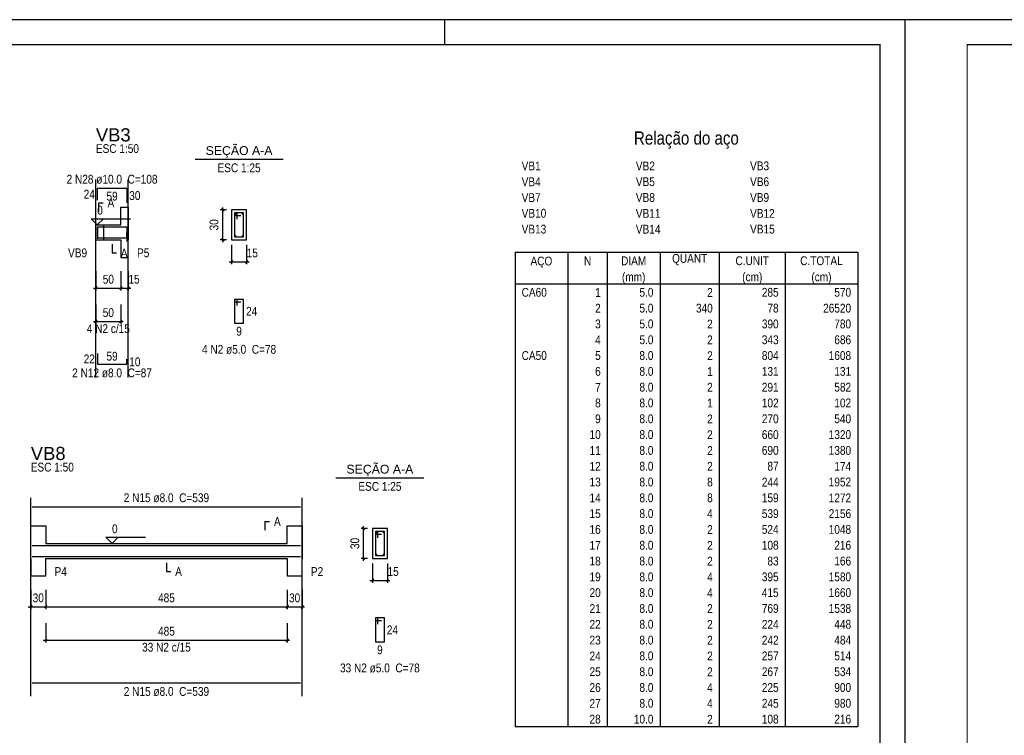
# Model space of a CAD drawing. Extents: x 1874 to 2462, y -2142 to -2023.
# Tile 54 of 74: x 2258 to 2298, y -2052 to -2023. Entities that reach past the tile are written whole.
import ezdxf

# ---------------------------------------------------------------- set-up
doc = ezdxf.new("R2010")
doc.units = 0
doc.header["$LTSCALE"] = 0.1
doc.header["$MEASUREMENT"] = 0
doc.header["$PDMODE"] = 3
doc.header["$PDSIZE"] = 0.1
doc.layers.get('0').update_dxf_attribs({"linetype": 'CONTINUOUS', "lineweight": 25})
doc.layers.get('DEFPOINTS').update_dxf_attribs({"linetype": 'CONTINUOUS', "lineweight": 25})
for name, color, linetype, lineweight in [('Descrição da armadura', 7, 'CONTINUOUS', 5), ('DT-Barras na forma', 20, 'CONTINUOUS', 30), ('DT-Barras no corte', 20, 'CONTINUOUS', 5), ('DT-Barras rebatidas', 20, 'CONTINUOUS', 30), ('DT-Cotas', 1, 'CONTINUOUS', 9), ('DT-Forma', 130, 'CONTINUOUS', 30), ('DT-Pontilhado', 3, 'CONTINUOUS', 25), ('DT-Relação do aço', 7, 'CONTINUOUS', 25), ('DT-Textos', 7, 'CONTINUOUS', 25), ('DT-Título', 7, 'CONTINUOUS', 25), ('Textos armaduras', 7, 'CONTINUOUS', 5)]:
    doc.layers.add(name, color=color, linetype=linetype, lineweight=lineweight)
doc.layers.add('XX-CARIMBO', color=9, linetype='CONTINUOUS')
doc.layers.add('XX-FOLHA', color=253, linetype='CONTINUOUS')
doc.styles.add('ARIAL', font='arial.ttf')
doc.styles.add('ArialNarrow', font='ARIALN.TTF')
doc.dimstyles.new('UM_25.000000', dxfattribs={"dimtxt": 0.18, "dimasz": 0.1, "dimexe": 0.1, "dimexo": 0.2, "dimgap": 0, "dimtad": 1, "dimtih": 1, "dimtoh": 1, "dimdec": 0, "dimlfac": 25, "dimzin": 0, "dimdsep": 46, "dimtxsty": 'Standard', "dimblk": 'CLOSED', "dimblk1": 'CLOSED', "dimblk2": 'CLOSED', "dimcen": 0.09, "dimdle": 0.1, "dimadec": 0, "dimazin": 2, "dimtfac": 1, "dimtdec": 4, "dimtofl": 0, "dimtmove": 0, "dimatfit": 3, "dimldrblk": 'CLOSED', "dimfxl": 1, "dimtolj": 1, "dimarcsym": 0})
doc.dimstyles.new('UM_50.000000', dxfattribs={"dimtxt": 0.18, "dimasz": 0.1, "dimexe": 0.1, "dimexo": 0.2, "dimgap": 0, "dimtad": 1, "dimtih": 1, "dimtoh": 1, "dimdec": 1, "dimlfac": 50, "dimzin": 0, "dimdsep": 46, "dimtxsty": 'Standard', "dimblk": 'CLOSED', "dimblk1": 'CLOSED', "dimblk2": 'CLOSED', "dimcen": 0.09, "dimdle": 0.1, "dimadec": 1, "dimazin": 2, "dimtfac": 1, "dimtdec": 4, "dimtofl": 0, "dimtmove": 0, "dimatfit": 3, "dimldrblk": 'CLOSED', "dimfxl": 1, "dimtolj": 1, "dimarcsym": 0})

# ---------------------------------------------------------------- blocks, each defined once
blk = doc.blocks.new('_OBLIQUE')
at = {"color": 0, "linetype": 'ByBlock', "lineweight": -2}
blk.add_line((-0.5, -0.5), (0.5, 0.5), dxfattribs=at)
blk = doc.blocks.new('*D4232')
at = {"layer": 'DEFPOINTS', "color": 0, "transparency": 16777216}
for p in [(2261.16, -2033.151), (2262.16, -2033.151), (2262.16, -2034.034)]:
    blk.add_point(p, dxfattribs=at)
at = {"layer": 'DT-Cotas', "color": 0, "lineweight": -2, "transparency": 16777216}
for p, q in [((2261.16, -2033.351), (2261.16, -2034.134)), ((2262.16, -2033.351), (2262.16, -2034.134)), ((2261.06, -2034.034), (2262.26, -2034.034))]:
    blk.add_line(p, q, dxfattribs=at)
at = {"layer": 'DT-Cotas', "color": 0, "lineweight": -2, "transparency": 16777216, "xscale": 0.1, "yscale": 0.1, "zscale": 0.1, "rotation": 180}
blk.add_blockref('_OBLIQUE', (2261.16, -2034.034), dxfattribs=at)
at = {"layer": 'DT-Cotas', "color": 0, "lineweight": -2, "transparency": 16777216, "xscale": 0.1, "yscale": 0.1, "zscale": 0.1}
blk.add_blockref('_OBLIQUE', (2262.16, -2034.034), dxfattribs=at)
at = {"layer": 'DT-Cotas', "transparency": 16777216, "insert": (2261.66, -2033.681), "char_height": 0.353, "attachment_point": 5, "rotation": 0.0057, "style": 'ArialNarrow'}
blk.add_mtext('\\A1;50', dxfattribs=at)
blk = doc.blocks.new('*D4233')
at = {"layer": 'DEFPOINTS', "color": 0, "transparency": 16777216}
for p in [(2262.16, -2033.151), (2262.46, -2033.151), (2262.46, -2034.034)]:
    blk.add_point(p, dxfattribs=at)
at = {"layer": 'DT-Cotas', "color": 0, "lineweight": -2, "transparency": 16777216}
for p, q in [((2262.16, -2033.351), (2262.16, -2034.134)), ((2262.46, -2033.351), (2262.46, -2034.134)), ((2262.06, -2034.034), (2262.56, -2034.034))]:
    blk.add_line(p, q, dxfattribs=at)
at = {"layer": 'DT-Cotas', "color": 0, "lineweight": -2, "transparency": 16777216, "xscale": 0.1, "yscale": 0.1, "zscale": 0.1, "rotation": 180}
blk.add_blockref('_OBLIQUE', (2262.16, -2034.034), dxfattribs=at)
at = {"layer": 'DT-Cotas', "color": 0, "lineweight": -2, "transparency": 16777216, "xscale": 0.1, "yscale": 0.1, "zscale": 0.1}
blk.add_blockref('_OBLIQUE', (2262.46, -2034.034), dxfattribs=at)
at = {"layer": 'DT-Cotas', "transparency": 16777216, "insert": (2262.692, -2033.681), "char_height": 0.353, "attachment_point": 5, "rotation": 0.0057, "style": 'ArialNarrow'}
blk.add_mtext('\\A1;15', dxfattribs=at)
blk = doc.blocks.new('*D4218')
at = {"layer": 'DEFPOINTS', "color": 0, "transparency": 16777216}
for p in [(2266.26, -2030.892), (2266.613, -2030.892), (2266.613, -2032.092)]:
    blk.add_point(p, dxfattribs=at)
at = {"layer": 'DT-Cotas', "color": 0, "lineweight": -2, "transparency": 16777216}
for p, q in [((2266.413, -2030.892), (2266.16, -2030.892)), ((2266.26, -2032.192), (2266.26, -2030.792)), ((2266.413, -2032.092), (2266.16, -2032.092))]:
    blk.add_line(p, q, dxfattribs=at)
at = {"layer": 'DT-Cotas', "color": 0, "lineweight": -2, "transparency": 16777216, "xscale": 0.1, "yscale": 0.1, "zscale": 0.1}
for p, rotation in [((2266.26, -2030.892), 90), ((2266.26, -2032.092), 270)]:
    blk.add_blockref('_OBLIQUE', p, dxfattribs=dict(at, rotation=rotation))
at = {"layer": 'DT-Cotas', "transparency": 16777216, "insert": (2265.907, -2031.492), "char_height": 0.353, "attachment_point": 5, "rotation": 90, "style": 'ArialNarrow'}
blk.add_mtext('\\A1;30', dxfattribs=at)
blk = doc.blocks.new('*D4219')
at = {"layer": 'DEFPOINTS', "color": 0, "transparency": 16777216}
for p in [(2266.613, -2032.092), (2267.213, -2032.092), (2267.213, -2032.975)]:
    blk.add_point(p, dxfattribs=at)
at = {"layer": 'DT-Cotas', "color": 0, "lineweight": -2, "transparency": 16777216}
for p, q in [((2266.613, -2032.292), (2266.613, -2033.075)), ((2267.213, -2032.292), (2267.213, -2033.075)), ((2266.513, -2032.975), (2267.313, -2032.975))]:
    blk.add_line(p, q, dxfattribs=at)
at = {"layer": 'DT-Cotas', "color": 0, "lineweight": -2, "transparency": 16777216, "xscale": 0.1, "yscale": 0.1, "zscale": 0.1, "rotation": 180}
blk.add_blockref('_OBLIQUE', (2266.613, -2032.975), dxfattribs=at)
at = {"layer": 'DT-Cotas', "color": 0, "lineweight": -2, "transparency": 16777216, "xscale": 0.1, "yscale": 0.1, "zscale": 0.1}
blk.add_blockref('_OBLIQUE', (2267.213, -2032.975), dxfattribs=at)
at = {"layer": 'DT-Cotas', "transparency": 16777216, "insert": (2267.445, -2032.622), "char_height": 0.353, "attachment_point": 5, "rotation": 0.0057, "style": 'ArialNarrow'}
blk.add_mtext('\\A1;15', dxfattribs=at)
blk = doc.blocks.new('*D4220')
at = {"layer": 'DEFPOINTS', "color": 0, "transparency": 16777216}
for p in [(2261.16, -2034.493), (2262.16, -2034.493), (2262.16, -2035.375)]:
    blk.add_point(p, dxfattribs=at)
at = {"layer": 'DT-Cotas', "color": 0, "lineweight": -2, "transparency": 16777216}
for p, q in [((2261.16, -2034.693), (2261.16, -2035.475)), ((2262.16, -2034.693), (2262.16, -2035.475)), ((2261.06, -2035.375), (2262.26, -2035.375))]:
    blk.add_line(p, q, dxfattribs=at)
at = {"layer": 'DT-Cotas', "color": 0, "lineweight": -2, "transparency": 16777216, "xscale": 0.1, "yscale": 0.1, "zscale": 0.1, "rotation": 180}
blk.add_blockref('_OBLIQUE', (2261.16, -2035.375), dxfattribs=at)
at = {"layer": 'DT-Cotas', "color": 0, "lineweight": -2, "transparency": 16777216, "xscale": 0.1, "yscale": 0.1, "zscale": 0.1}
blk.add_blockref('_OBLIQUE', (2262.16, -2035.375), dxfattribs=at)
at = {"layer": 'DT-Cotas', "transparency": 16777216, "insert": (2261.66, -2035.022), "char_height": 0.353, "attachment_point": 5, "rotation": 0.0057, "style": 'ArialNarrow'}
blk.add_mtext('\\A1;50', dxfattribs=at)
blk = doc.blocks.new('*D4252')
at = {"layer": 'DEFPOINTS', "color": 0, "transparency": 16777216}
for p in [(2258.545, -2045.958), (2259.145, -2045.958), (2259.145, -2046.841)]:
    blk.add_point(p, dxfattribs=at)
at = {"layer": 'DT-Cotas', "color": 0, "lineweight": -2, "transparency": 16777216}
for p, q in [((2258.545, -2046.158), (2258.545, -2046.941)), ((2259.145, -2046.158), (2259.145, -2046.941)), ((2258.445, -2046.841), (2259.245, -2046.841))]:
    blk.add_line(p, q, dxfattribs=at)
at = {"layer": 'DT-Cotas', "color": 0, "lineweight": -2, "transparency": 16777216, "xscale": 0.1, "yscale": 0.1, "zscale": 0.1, "rotation": 180}
blk.add_blockref('_OBLIQUE', (2258.545, -2046.841), dxfattribs=at)
at = {"layer": 'DT-Cotas', "color": 0, "lineweight": -2, "transparency": 16777216, "xscale": 0.1, "yscale": 0.1, "zscale": 0.1}
blk.add_blockref('_OBLIQUE', (2259.145, -2046.841), dxfattribs=at)
at = {"layer": 'DT-Cotas', "transparency": 16777216, "insert": (2258.845, -2046.488), "char_height": 0.353, "attachment_point": 5, "rotation": 0.0057, "style": 'ArialNarrow'}
blk.add_mtext('\\A1;30', dxfattribs=at)
blk = doc.blocks.new('*D4253')
at = {"layer": 'DEFPOINTS', "color": 0, "transparency": 16777216}
for p in [(2259.145, -2045.958), (2268.845, -2045.958), (2268.845, -2046.841)]:
    blk.add_point(p, dxfattribs=at)
at = {"layer": 'DT-Cotas', "color": 0, "lineweight": -2, "transparency": 16777216}
for p, q in [((2259.145, -2046.158), (2259.145, -2046.941)), ((2268.845, -2046.158), (2268.845, -2046.941)), ((2259.045, -2046.841), (2268.945, -2046.841))]:
    blk.add_line(p, q, dxfattribs=at)
at = {"layer": 'DT-Cotas', "color": 0, "lineweight": -2, "transparency": 16777216, "xscale": 0.1, "yscale": 0.1, "zscale": 0.1, "rotation": 180}
blk.add_blockref('_OBLIQUE', (2259.145, -2046.841), dxfattribs=at)
at = {"layer": 'DT-Cotas', "color": 0, "lineweight": -2, "transparency": 16777216, "xscale": 0.1, "yscale": 0.1, "zscale": 0.1}
blk.add_blockref('_OBLIQUE', (2268.845, -2046.841), dxfattribs=at)
at = {"layer": 'DT-Cotas', "transparency": 16777216, "insert": (2263.995, -2046.488), "char_height": 0.353, "attachment_point": 5, "rotation": 0.0057, "style": 'ArialNarrow'}
blk.add_mtext('\\A1;485', dxfattribs=at)
blk = doc.blocks.new('*D4254')
at = {"layer": 'DEFPOINTS', "color": 0, "transparency": 16777216}
for p in [(2268.845, -2045.958), (2269.445, -2045.958), (2269.445, -2046.841)]:
    blk.add_point(p, dxfattribs=at)
at = {"layer": 'DT-Cotas', "color": 0, "lineweight": -2, "transparency": 16777216}
for p, q in [((2268.845, -2046.158), (2268.845, -2046.941)), ((2269.445, -2046.158), (2269.445, -2046.941)), ((2268.745, -2046.841), (2269.545, -2046.841))]:
    blk.add_line(p, q, dxfattribs=at)
at = {"layer": 'DT-Cotas', "color": 0, "lineweight": -2, "transparency": 16777216, "xscale": 0.1, "yscale": 0.1, "zscale": 0.1, "rotation": 180}
blk.add_blockref('_OBLIQUE', (2268.845, -2046.841), dxfattribs=at)
at = {"layer": 'DT-Cotas', "color": 0, "lineweight": -2, "transparency": 16777216, "xscale": 0.1, "yscale": 0.1, "zscale": 0.1}
blk.add_blockref('_OBLIQUE', (2269.445, -2046.841), dxfattribs=at)
at = {"layer": 'DT-Cotas', "transparency": 16777216, "insert": (2269.145, -2046.488), "char_height": 0.353, "attachment_point": 5, "rotation": 0.0057, "style": 'ArialNarrow'}
blk.add_mtext('\\A1;30', dxfattribs=at)
blk = doc.blocks.new('*D4264')
at = {"layer": 'DEFPOINTS', "color": 0, "transparency": 16777216}
for p in [(2271.918, -2043.699), (2272.271, -2043.699), (2272.271, -2044.899)]:
    blk.add_point(p, dxfattribs=at)
at = {"layer": 'DT-Cotas', "color": 0, "lineweight": -2, "transparency": 16777216}
for p, q in [((2271.918, -2044.999), (2271.918, -2043.599)), ((2272.071, -2043.699), (2271.818, -2043.699)), ((2272.071, -2044.899), (2271.818, -2044.899))]:
    blk.add_line(p, q, dxfattribs=at)
at = {"layer": 'DT-Cotas', "color": 0, "lineweight": -2, "transparency": 16777216, "xscale": 0.1, "yscale": 0.1, "zscale": 0.1}
for p, rotation in [((2271.918, -2043.699), 90), ((2271.918, -2044.899), 270)]:
    blk.add_blockref('_OBLIQUE', p, dxfattribs=dict(at, rotation=rotation))
at = {"layer": 'DT-Cotas', "transparency": 16777216, "insert": (2271.565, -2044.299), "char_height": 0.353, "attachment_point": 5, "rotation": 90, "style": 'ArialNarrow'}
blk.add_mtext('\\A1;30', dxfattribs=at)
blk = doc.blocks.new('*D4265')
at = {"layer": 'DEFPOINTS', "color": 0, "transparency": 16777216}
for p in [(2272.271, -2044.899), (2272.871, -2044.899), (2272.871, -2045.782)]:
    blk.add_point(p, dxfattribs=at)
at = {"layer": 'DT-Cotas', "color": 0, "lineweight": -2, "transparency": 16777216}
for p, q in [((2272.271, -2045.099), (2272.271, -2045.882)), ((2272.871, -2045.099), (2272.871, -2045.882)), ((2272.171, -2045.782), (2272.971, -2045.782))]:
    blk.add_line(p, q, dxfattribs=at)
at = {"layer": 'DT-Cotas', "color": 0, "lineweight": -2, "transparency": 16777216, "xscale": 0.1, "yscale": 0.1, "zscale": 0.1, "rotation": 180}
blk.add_blockref('_OBLIQUE', (2272.271, -2045.782), dxfattribs=at)
at = {"layer": 'DT-Cotas', "color": 0, "lineweight": -2, "transparency": 16777216, "xscale": 0.1, "yscale": 0.1, "zscale": 0.1}
blk.add_blockref('_OBLIQUE', (2272.871, -2045.782), dxfattribs=at)
at = {"layer": 'DT-Cotas', "transparency": 16777216, "insert": (2273.103, -2045.429), "char_height": 0.353, "attachment_point": 5, "rotation": 0.0057, "style": 'ArialNarrow'}
blk.add_mtext('\\A1;15', dxfattribs=at)
blk = doc.blocks.new('*D4266')
at = {"layer": 'DEFPOINTS', "color": 0, "transparency": 16777216}
for p in [(2259.145, -2047.3), (2268.845, -2047.3), (2268.845, -2048.182)]:
    blk.add_point(p, dxfattribs=at)
at = {"layer": 'DT-Cotas', "color": 0, "lineweight": -2, "transparency": 16777216}
for p, q in [((2259.145, -2047.5), (2259.145, -2048.282)), ((2268.845, -2047.5), (2268.845, -2048.282)), ((2259.045, -2048.182), (2268.945, -2048.182))]:
    blk.add_line(p, q, dxfattribs=at)
at = {"layer": 'DT-Cotas', "color": 0, "lineweight": -2, "transparency": 16777216, "xscale": 0.1, "yscale": 0.1, "zscale": 0.1, "rotation": 180}
blk.add_blockref('_OBLIQUE', (2259.145, -2048.182), dxfattribs=at)
at = {"layer": 'DT-Cotas', "color": 0, "lineweight": -2, "transparency": 16777216, "xscale": 0.1, "yscale": 0.1, "zscale": 0.1}
blk.add_blockref('_OBLIQUE', (2268.845, -2048.182), dxfattribs=at)
at = {"layer": 'DT-Cotas', "transparency": 16777216, "insert": (2263.995, -2047.829), "char_height": 0.353, "attachment_point": 5, "rotation": 0.0057, "style": 'ArialNarrow'}
blk.add_mtext('\\A1;485', dxfattribs=at)
blk = doc.blocks.new('Aprovacao A-1_SC')
at = {"layer": 'XX-CARIMBO', "ltscale": 0.5}
for p, q in [((0, 594), (0, 0)), ((840, 594), (0, 594)), ((840, 594), (840, 0))]:
    blk.add_line(p, q, dxfattribs=at)
at = {"layer": 'XX-FOLHA'}
for p, q in [((25, 594), (15, 594)), ((840, 594), (830, 594))]:
    blk.add_line(p, q, dxfattribs=at)
at = {"layer": 'XX-FOLHA', "ltscale": 0.5}
for p, q in [((15, 594), (15, 594)), ((655, 594), (655, 584)), ((655, 594), (655, 584))]:
    blk.add_line(p, q, dxfattribs=at)
at = {"layer": 'XX-FOLHA', "ltscale": 0.5, "const_width": 0.5}
blk.add_lwpolyline([(25, 584), (25, 10), (830, 10), (830, 584), (25, 584)], dxfattribs=at)

msp = doc.modelspace()

# ---------------------------------------------------------------- linework, layer by layer
at = {"layer": 'DT-Barras na forma'}
for p, q in [((2266.8331, -2031.0123), (2266.7331, -2031.0123)), ((2266.7331, -2031.0123), (2266.7331, -2031.9723)), ((2267.0931, -2031.0123), (2266.7331, -2031.0123)), ((2266.7331, -2031.0123), (2266.7331, -2031.1123)), ((2266.8331, -2031.2623), (2266.8331, -2031.0123)), ((2267.0931, -2031.9723), (2267.0931, -2031.0123)), ((2266.7331, -2031.1123), (2266.9831, -2031.1123)), ((2266.7331, -2031.9723), (2267.0931, -2031.9723)), ((2272.491, -2043.8191), (2272.391, -2043.8191)), ((2272.391, -2043.8191), (2272.391, -2044.7791)), ((2272.751, -2043.8191), (2272.391, -2043.8191)), ((2272.391, -2043.8191), (2272.391, -2043.9191)), ((2272.391, -2043.9191), (2272.641, -2043.9191)), ((2272.491, -2044.0691), (2272.491, -2043.8191)), ((2272.751, -2044.7791), (2272.751, -2043.8191)), ((2272.391, -2044.7791), (2272.751, -2044.7791))]:
    msp.add_line(p, q, dxfattribs=at)
for points in [[(2261.2199, -2032.0523), (2261.2199, -2031.5723), (2262.3999, -2031.5723), (2262.3999, -2032.1629)], [(2261.2199, -2031.5797), (2261.2199, -2032.0143), (2262.3999, -2032.0143), (2262.3999, -2031.8143)], [(2258.6046, -2044.3771), (2269.3846, -2044.3771)], [(2258.6046, -2044.8211), (2269.3846, -2044.8211)]]:
    msp.add_lwpolyline(points, dxfattribs=at)
at = {"layer": 'DT-Barras no corte'}
for centre, radius in [((2266.7731, -2031.0523), 0.02), ((2267.0531, -2031.0523), 0.02), ((2266.7691, -2031.9363), 0.016), ((2267.0571, -2031.9363), 0.016), ((2272.427, -2043.8551), 0.016), ((2272.715, -2043.8551), 0.016), ((2272.427, -2044.7431), 0.016), ((2272.715, -2044.7431), 0.016)]:
    msp.add_circle(centre, radius, dxfattribs=at)
at = {"layer": 'DT-Barras rebatidas'}
for p, q in [((2261.2199, -2030.4991), (2261.2199, -2030.0191)), ((2261.2199, -2030.0191), (2262.3999, -2030.0191)), ((2262.3999, -2030.0191), (2262.3999, -2030.6097)), ((2266.8331, -2034.4868), (2266.7331, -2034.4868)), ((2266.7331, -2034.4868), (2266.7331, -2035.4468)), ((2267.0931, -2034.4868), (2266.7331, -2034.4868)), ((2266.7331, -2034.4868), (2266.7331, -2034.5868)), ((2266.7331, -2034.5868), (2266.9831, -2034.5868)), ((2266.8331, -2034.7368), (2266.8331, -2034.4868)), ((2267.0931, -2035.4468), (2267.0931, -2034.4868)), ((2266.7331, -2035.4468), (2267.0931, -2035.4468)), ((2261.2199, -2036.6629), (2261.2199, -2037.0975)), ((2262.3999, -2037.0975), (2262.3999, -2036.8975)), ((2261.2199, -2037.0975), (2262.3999, -2037.0975)), ((2258.6046, -2042.8239), (2269.3846, -2042.8239)), ((2272.491, -2047.2936), (2272.391, -2047.2936)), ((2272.391, -2047.2936), (2272.391, -2048.2536)), ((2272.751, -2047.2936), (2272.391, -2047.2936)), ((2272.391, -2047.2936), (2272.391, -2047.3936)), ((2272.391, -2047.3936), (2272.641, -2047.3936)), ((2272.491, -2047.5436), (2272.491, -2047.2936)), ((2272.751, -2048.2536), (2272.751, -2047.2936)), ((2272.391, -2048.2536), (2272.751, -2048.2536)), ((2258.6046, -2049.9043), (2269.3846, -2049.9043))]:
    msp.add_line(p, q, dxfattribs=at)
at = {"layer": 'DT-Forma'}
for p, q in [((2262.1599, -2031.4923), (2262.1599, -2030.7863)), ((2262.1599, -2030.7863), (2262.4599, -2030.7863)), ((2262.4599, -2030.7863), (2262.4599, -2031.4923)), ((2267.2131, -2030.8923), (2266.6131, -2030.8923)), ((2266.6131, -2030.8923), (2266.6131, -2032.0923)), ((2267.2131, -2032.0923), (2267.2131, -2030.8923)), ((2261.1599, -2031.4923), (2261.4599, -2031.4923)), ((2261.4599, -2031.4923), (2262.1599, -2031.4923)), ((2261.1599, -2032.0923), (2261.4599, -2032.0923)), ((2261.4599, -2032.0923), (2262.1599, -2032.0923)), ((2262.1599, -2032.0923), (2262.1599, -2032.7983)), ((2262.4599, -2032.7983), (2262.4599, -2032.0923)), ((2266.6131, -2032.0923), (2267.2131, -2032.0923)), ((2262.1599, -2032.7983), (2262.4599, -2032.7983)), ((2258.5446, -2044.2991), (2258.5446, -2043.5931)), ((2258.5446, -2043.5931), (2259.1446, -2043.5931)), ((2259.1446, -2043.5931), (2259.1446, -2044.2991)), ((2268.8446, -2044.2991), (2268.8446, -2043.5931)), ((2268.8446, -2043.5931), (2269.4446, -2043.5931)), ((2269.4446, -2043.5931), (2269.4446, -2044.2991)), ((2272.871, -2043.6991), (2272.271, -2043.6991)), ((2272.271, -2043.6991), (2272.271, -2044.8991)), ((2272.871, -2044.8991), (2272.871, -2043.6991)), ((2259.1446, -2044.2991), (2268.8446, -2044.2991)), ((2258.5446, -2044.8991), (2258.5446, -2045.6051)), ((2259.1446, -2045.6051), (2259.1446, -2044.8991)), ((2259.1446, -2044.8991), (2268.8446, -2044.8991)), ((2268.8446, -2044.8991), (2268.8446, -2045.6051)), ((2269.4446, -2045.6051), (2269.4446, -2044.8991)), ((2272.271, -2044.8991), (2272.871, -2044.8991)), ((2258.5446, -2045.6051), (2259.1446, -2045.6051)), ((2268.8446, -2045.6051), (2269.4446, -2045.6051))]:
    msp.add_line(p, q, dxfattribs=at)
at = {"layer": 'DT-Forma', "linetype": 'Continuous'}
for p, q in [((2261.1599, -2032.0923), (2261.1599, -2031.4923)), ((2262.4599, -2031.4923), (2262.4599, -2032.0923)), ((2258.5446, -2044.8991), (2258.5446, -2044.2991)), ((2269.4446, -2044.2991), (2269.4446, -2044.8991))]:
    msp.add_line(p, q, dxfattribs=at)
at = {"layer": 'DT-Pontilhado', "ltscale": 0.05}
for p, q in [((2261.1599, -2037.627), (2261.1599, -2029.6661)), ((2262.4599, -2037.627), (2262.4599, -2029.6661)), ((2261.4599, -2031.4923), (2261.4599, -2032.0923)), ((2258.5446, -2050.4338), (2258.5446, -2042.4709)), ((2269.4446, -2050.4338), (2269.4446, -2042.4709))]:
    msp.add_line(p, q, dxfattribs=at)
at = {"layer": 'DT-Relação do aço', "linetype": 'Continuous'}
for p, q in [((2278.0015, -2032.596), (2291.7685, -2032.596)), ((2278.0015, -2032.596), (2278.0015, -2033.8668)), ((2280.1195, -2032.596), (2280.1195, -2033.8668)), ((2281.708, -2032.596), (2281.708, -2033.8668)), ((2283.826, -2032.596), (2283.826, -2033.8668)), ((2286.2088, -2032.596), (2286.2088, -2033.8668)), ((2288.8563, -2032.596), (2288.8563, -2033.8668)), ((2291.7685, -2032.596), (2291.7685, -2033.8668)), ((2278.0015, -2033.8668), (2291.7685, -2033.8668)), ((2278.0015, -2033.8668), (2278.0015, -2051.658)), ((2280.1195, -2033.8668), (2280.1195, -2051.658)), ((2281.708, -2033.8668), (2281.708, -2051.658)), ((2283.826, -2033.8668), (2283.826, -2051.658)), ((2286.2088, -2033.8668), (2286.2088, -2051.658)), ((2288.8563, -2033.8668), (2288.8563, -2051.658)), ((2291.7685, -2033.8668), (2291.7685, -2051.658)), ((2278.0015, -2051.658), (2291.7685, -2051.658))]:
    msp.add_line(p, q, dxfattribs=at)
at = {"layer": 'DT-Textos'}
for p, q in [((2265.1481, -2028.8508), (2268.6781, -2028.8508)), ((2270.806, -2041.6576), (2274.336, -2041.6576))]:
    msp.add_line(p, q, dxfattribs=at)
for points in [[(2261.2774, -2030.9628), (2261.2774, -2030.6098), (2261.4539, -2030.6098)], [(2261.4599, -2031.2452), (2261.2128, -2031.4923), (2260.9657, -2031.2452), (2262.5542, -2031.2452)], [(2261.8099, -2032.2688), (2261.8099, -2032.6218), (2261.9864, -2032.6218)], [(2267.9621, -2043.7696), (2267.9621, -2043.4166), (2268.1386, -2043.4166)], [(2262.0546, -2044.052), (2261.8075, -2044.2991), (2261.5604, -2044.052), (2263.1489, -2044.052)], [(2263.9946, -2045.0756), (2263.9946, -2045.4286), (2264.1711, -2045.4286)]]:
    msp.add_lwpolyline(points, dxfattribs=at)

# ---------------------------------------------------------------- block references
at = {"xscale": 0.1, "yscale": 0.1, "zscale": 0.1}
for p in [(2209.665, -2082.645), (2293.665, -2082.645)]:
    msp.add_blockref('Aprovacao A-1_SC', p, dxfattribs=at)

# ---------------------------------------------------------------- texts
at = {"layer": 'Descrição da armadura', "char_height": 0.353, "attachment_point": 8, "line_spacing_factor": 0.9, "style": 'ArialNarrow'}
for s, insert, width in [('2 N28 ø10.0  C=108', (2261.8099, -2029.8422), 7.6248), ('4 N2 c/15', (2261.6599, -2035.8447), 3.8124), ('4 N2 ø5.0  C=78', (2266.9129, -2036.6822), 6.354), ('2 N12 ø8.0  C=87', (2261.8099, -2037.6272), 6.7776), ('2 N15 ø8.0  C=539', (2263.9946, -2042.647), 7.2012), ('33 N2 c/15', (2263.9946, -2048.6515), 4.236), ('33 N2 ø5.0  C=78', (2272.5706, -2049.489), 6.7776), ('2 N15 ø8.0  C=539', (2263.9946, -2050.434), 7.2012)]:
    msp.add_mtext(s, dxfattribs=dict(at, insert=insert, width=width))
at = {"layer": 'DT-Relação do aço', "color": 7, "line_spacing_factor": 0.9, "style": 'ArialNarrow'}
for s, insert, char_height, width, attachment_point in [('Relação do aço', (2284.885, -2028.4306), 0.5295, 8.8956, 8), ('VB1', (2278.2663, -2029.3025), 0.353, 1.2708, 7), ('VB2', (2282.8553, -2029.3025), 0.353, 1.2708, 7), ('VB3', (2287.4443, -2029.3025), 0.353, 1.2708, 7), ('VB4', (2278.2663, -2029.9379), 0.353, 1.2708, 7), ('VB5', (2282.8553, -2029.9379), 0.353, 1.2708, 7), ('VB6', (2287.4443, -2029.9379), 0.353, 1.2708, 7), ('VB7', (2278.2663, -2030.5733), 0.353, 1.2708, 7), ('VB8', (2282.8553, -2030.5733), 0.353, 1.2708, 7), ('VB9', (2287.4443, -2030.5733), 0.353, 1.2708, 7), ('VB10', (2278.2663, -2031.2087), 0.353, 1.6944, 7), ('VB11', (2282.8553, -2031.2087), 0.353, 1.6944, 7), ('VB12', (2287.4443, -2031.2087), 0.353, 1.6944, 7), ('VB13', (2278.2663, -2031.8441), 0.353, 1.6944, 7), ('VB14', (2282.8553, -2031.8441), 0.353, 1.6944, 7), ('VB15', (2287.4443, -2031.8441), 0.353, 1.6944, 7), ('AÇO', (2279.0605, -2033.2314), 0.353, 1.2708, 8), ('N', (2280.9138, -2033.1149), 0.353, 0.4236, 8), ('DIAM', (2282.767, -2033.1149), 0.353, 1.6944, 8), ('QUANT', (2285.0174, -2033.1149), 0.353, 2.118, 8), ('C.UNIT', (2287.5325, -2033.1149), 0.353, 2.5416, 8), ('C.TOTAL', (2290.3124, -2033.1149), 0.353, 2.9652, 8), ('(mm)', (2282.767, -2033.8668), 0.353, 1.6944, 8), ('(cm)', (2287.5325, -2033.8668), 0.353, 1.6944, 8), ('(cm)', (2290.3124, -2033.8668), 0.353, 1.6944, 8), ('CA60', (2278.2663, -2034.3857), 0.353, 1.6944, 7), ('1', (2281.4433, -2034.3857), 0.353, 0.4236, 9), ('5.0', (2283.5613, -2034.3857), 0.353, 1.2708, 9), ('2', (2285.944, -2034.3857), 0.353, 0.4236, 9), ('285', (2288.5915, -2034.3857), 0.353, 1.2708, 9), ('570', (2291.5038, -2034.3857), 0.353, 1.2708, 9), ('2', (2281.4433, -2035.0211), 0.353, 0.4236, 9), ('5.0', (2283.5613, -2035.0211), 0.353, 1.2708, 9), ('340', (2285.944, -2035.0211), 0.353, 1.2708, 9), ('78', (2288.5915, -2035.0211), 0.353, 0.8472, 9), ('26520', (2291.5038, -2035.0211), 0.353, 2.118, 9), ('3', (2281.4433, -2035.6565), 0.353, 0.4236, 9), ('5.0', (2283.5613, -2035.6565), 0.353, 1.2708, 9), ('2', (2285.944, -2035.6565), 0.353, 0.4236, 9), ('390', (2288.5915, -2035.6565), 0.353, 1.2708, 9), ('780', (2291.5038, -2035.6565), 0.353, 1.2708, 9), ('4', (2281.4433, -2036.2919), 0.353, 0.4236, 9), ('5.0', (2283.5613, -2036.2919), 0.353, 1.2708, 9), ('2', (2285.944, -2036.2919), 0.353, 0.4236, 9), ('343', (2288.5915, -2036.2919), 0.353, 1.2708, 9), ('686', (2291.5038, -2036.2919), 0.353, 1.2708, 9), ('CA50', (2278.2663, -2036.9273), 0.353, 1.6944, 7), ('5', (2281.4433, -2036.9273), 0.353, 0.4236, 9), ('8.0', (2283.5613, -2036.9273), 0.353, 1.2708, 9), ('2', (2285.944, -2036.9273), 0.353, 0.4236, 9), ('804', (2288.5915, -2036.9273), 0.353, 1.2708, 9), ('1608', (2291.5038, -2036.9273), 0.353, 1.6944, 9), ('6', (2281.4433, -2037.5627), 0.353, 0.4236, 9), ('8.0', (2283.5613, -2037.5627), 0.353, 1.2708, 9), ('1', (2285.944, -2037.5627), 0.353, 0.4236, 9), ('131', (2288.5915, -2037.5627), 0.353, 1.2708, 9), ('131', (2291.5038, -2037.5627), 0.353, 1.2708, 9), ('7', (2281.4433, -2038.1981), 0.353, 0.4236, 9), ('8.0', (2283.5613, -2038.1981), 0.353, 1.2708, 9), ('2', (2285.944, -2038.1981), 0.353, 0.4236, 9), ('291', (2288.5915, -2038.1981), 0.353, 1.2708, 9), ('582', (2291.5038, -2038.1981), 0.353, 1.2708, 9), ('8', (2281.4433, -2038.8335), 0.353, 0.4236, 9), ('8.0', (2283.5613, -2038.8335), 0.353, 1.2708, 9), ('1', (2285.944, -2038.8335), 0.353, 0.4236, 9), ('102', (2288.5915, -2038.8335), 0.353, 1.2708, 9), ('102', (2291.5038, -2038.8335), 0.353, 1.2708, 9), ('9', (2281.4433, -2039.4689), 0.353, 0.4236, 9), ('8.0', (2283.5613, -2039.4689), 0.353, 1.2708, 9), ('2', (2285.944, -2039.4689), 0.353, 0.4236, 9), ('270', (2288.5915, -2039.4689), 0.353, 1.2708, 9), ('540', (2291.5038, -2039.4689), 0.353, 1.2708, 9), ('10', (2281.4433, -2040.1043), 0.353, 0.8472, 9), ('8.0', (2283.5613, -2040.1043), 0.353, 1.2708, 9), ('2', (2285.944, -2040.1043), 0.353, 0.4236, 9), ('660', (2288.5915, -2040.1043), 0.353, 1.2708, 9), ('1320', (2291.5038, -2040.1043), 0.353, 1.6944, 9), ('11', (2281.4433, -2040.7397), 0.353, 0.8472, 9), ('8.0', (2283.5613, -2040.7397), 0.353, 1.2708, 9), ('2', (2285.944, -2040.7397), 0.353, 0.4236, 9), ('690', (2288.5915, -2040.7397), 0.353, 1.2708, 9), ('1380', (2291.5038, -2040.7397), 0.353, 1.6944, 9), ('12', (2281.4433, -2041.3751), 0.353, 0.8472, 9), ('8.0', (2283.5613, -2041.3751), 0.353, 1.2708, 9), ('2', (2285.944, -2041.3751), 0.353, 0.4236, 9), ('87', (2288.5915, -2041.3751), 0.353, 0.8472, 9), ('174', (2291.5038, -2041.3751), 0.353, 1.2708, 9), ('13', (2281.4433, -2042.0105), 0.353, 0.8472, 9), ('8.0', (2283.5613, -2042.0105), 0.353, 1.2708, 9), ('8', (2285.944, -2042.0105), 0.353, 0.4236, 9), ('244', (2288.5915, -2042.0105), 0.353, 1.2708, 9), ('1952', (2291.5038, -2042.0105), 0.353, 1.6944, 9), ('14', (2281.4433, -2042.6459), 0.353, 0.8472, 9), ('8.0', (2283.5613, -2042.6459), 0.353, 1.2708, 9), ('8', (2285.944, -2042.6459), 0.353, 0.4236, 9), ('159', (2288.5915, -2042.6459), 0.353, 1.2708, 9), ('1272', (2291.5038, -2042.6459), 0.353, 1.6944, 9), ('15', (2281.4433, -2043.2813), 0.353, 0.8472, 9), ('8.0', (2283.5613, -2043.2813), 0.353, 1.2708, 9), ('4', (2285.944, -2043.2813), 0.353, 0.4236, 9), ('539', (2288.5915, -2043.2813), 0.353, 1.2708, 9), ('2156', (2291.5038, -2043.2813), 0.353, 1.6944, 9), ('16', (2281.4433, -2043.9167), 0.353, 0.8472, 9), ('8.0', (2283.5613, -2043.9167), 0.353, 1.2708, 9), ('2', (2285.944, -2043.9167), 0.353, 0.4236, 9), ('524', (2288.5915, -2043.9167), 0.353, 1.2708, 9), ('1048', (2291.5038, -2043.9167), 0.353, 1.6944, 9), ('17', (2281.4433, -2044.5521), 0.353, 0.8472, 9), ('8.0', (2283.5613, -2044.5521), 0.353, 1.2708, 9), ('2', (2285.944, -2044.5521), 0.353, 0.4236, 9), ('108', (2288.5915, -2044.5521), 0.353, 1.2708, 9), ('216', (2291.5038, -2044.5521), 0.353, 1.2708, 9), ('18', (2281.4433, -2045.1875), 0.353, 0.8472, 9), ('8.0', (2283.5613, -2045.1875), 0.353, 1.2708, 9), ('2', (2285.944, -2045.1875), 0.353, 0.4236, 9), ('83', (2288.5915, -2045.1875), 0.353, 0.8472, 9), ('166', (2291.5038, -2045.1875), 0.353, 1.2708, 9), ('19', (2281.4433, -2045.8229), 0.353, 0.8472, 9), ('8.0', (2283.5613, -2045.8229), 0.353, 1.2708, 9), ('4', (2285.944, -2045.8229), 0.353, 0.4236, 9), ('395', (2288.5915, -2045.8229), 0.353, 1.2708, 9), ('1580', (2291.5038, -2045.8229), 0.353, 1.6944, 9), ('20', (2281.4433, -2046.4583), 0.353, 0.8472, 9), ('8.0', (2283.5613, -2046.4583), 0.353, 1.2708, 9), ('4', (2285.944, -2046.4583), 0.353, 0.4236, 9), ('415', (2288.5915, -2046.4583), 0.353, 1.2708, 9), ('1660', (2291.5038, -2046.4583), 0.353, 1.6944, 9), ('21', (2281.4433, -2047.0937), 0.353, 0.8472, 9), ('8.0', (2283.5613, -2047.0937), 0.353, 1.2708, 9), ('2', (2285.944, -2047.0937), 0.353, 0.4236, 9), ('769', (2288.5915, -2047.0937), 0.353, 1.2708, 9), ('1538', (2291.5038, -2047.0937), 0.353, 1.6944, 9), ('22', (2281.4433, -2047.7291), 0.353, 0.8472, 9), ('8.0', (2283.5613, -2047.7291), 0.353, 1.2708, 9), ('2', (2285.944, -2047.7291), 0.353, 0.4236, 9), ('224', (2288.5915, -2047.7291), 0.353, 1.2708, 9), ('448', (2291.5038, -2047.7291), 0.353, 1.2708, 9), ('23', (2281.4433, -2048.3645), 0.353, 0.8472, 9), ('8.0', (2283.5613, -2048.3645), 0.353, 1.2708, 9), ('2', (2285.944, -2048.3645), 0.353, 0.4236, 9), ('242', (2288.5915, -2048.3645), 0.353, 1.2708, 9), ('484', (2291.5038, -2048.3645), 0.353, 1.2708, 9), ('24', (2281.4433, -2048.9999), 0.353, 0.8472, 9), ('8.0', (2283.5613, -2048.9999), 0.353, 1.2708, 9), ('2', (2285.944, -2048.9999), 0.353, 0.4236, 9), ('257', (2288.5915, -2048.9999), 0.353, 1.2708, 9), ('514', (2291.5038, -2048.9999), 0.353, 1.2708, 9), ('25', (2281.4433, -2049.6353), 0.353, 0.8472, 9), ('8.0', (2283.5613, -2049.6353), 0.353, 1.2708, 9), ('2', (2285.944, -2049.6353), 0.353, 0.4236, 9), ('267', (2288.5915, -2049.6353), 0.353, 1.2708, 9), ('534', (2291.5038, -2049.6353), 0.353, 1.2708, 9), ('26', (2281.4433, -2050.2707), 0.353, 0.8472, 9), ('8.0', (2283.5613, -2050.2707), 0.353, 1.2708, 9), ('4', (2285.944, -2050.2707), 0.353, 0.4236, 9), ('225', (2288.5915, -2050.2707), 0.353, 1.2708, 9), ('900', (2291.5038, -2050.2707), 0.353, 1.2708, 9), ('27', (2281.4433, -2050.9061), 0.353, 0.8472, 9), ('8.0', (2283.5613, -2050.9061), 0.353, 1.2708, 9), ('4', (2285.944, -2050.9061), 0.353, 0.4236, 9), ('245', (2288.5915, -2050.9061), 0.353, 1.2708, 9), ('980', (2291.5038, -2050.9061), 0.353, 1.2708, 9), ('28', (2281.4433, -2051.5415), 0.353, 0.8472, 9), ('10.0', (2283.5613, -2051.5415), 0.353, 1.6944, 9), ('2', (2285.944, -2051.5415), 0.353, 0.4236, 9), ('108', (2288.5915, -2051.5415), 0.353, 1.2708, 9), ('216', (2291.5038, -2051.5415), 0.353, 1.2708, 9)]:
    msp.add_mtext(s, dxfattribs=dict(at, insert=insert, char_height=char_height, width=width, attachment_point=attachment_point))
at = {"layer": 'DT-Textos', "char_height": 0.353, "line_spacing_factor": 0.798}
for s, insert, width, attachment_point, style in [('ESC 1:50', (2261.1599, -2028.6072), 3.3888, 7, 'ArialNarrow'), ('SEÇÃO A-A', (2266.9129, -2028.7907), 3.8124, 8, 'ARIAL'), ('ESC 1:25', (2266.9129, -2029.3802), 3.3888, 8, 'ArialNarrow'), ('0', (2261.2129, -2031.0862), 0.4236, 7, 'ArialNarrow'), ('A', (2261.6299, -2030.7862), 0.4236, 7, 'ArialNarrow'), ('VB9', (2260.8069, -2032.7982), 1.2708, 9, 'ArialNarrow'), ('A', (2262.1629, -2032.7982), 0.4236, 7, 'ArialNarrow'), ('P5', (2262.8129, -2032.7982), 0.8472, 7, 'ArialNarrow'), ('ESC 1:50', (2258.5446, -2041.412), 3.3888, 7, 'ArialNarrow'), ('SEÇÃO A-A', (2272.5706, -2041.5975), 3.8124, 8, 'ARIAL'), ('ESC 1:25', (2272.5706, -2042.187), 3.3888, 8, 'ArialNarrow'), ('A', (2268.3146, -2043.593), 0.4236, 7, 'ArialNarrow'), ('0', (2261.8076, -2043.893), 0.4236, 7, 'ArialNarrow'), ('P4', (2259.4976, -2045.605), 0.8472, 7, 'ArialNarrow'), ('A', (2264.3476, -2045.605), 0.4236, 7, 'ArialNarrow'), ('P2', (2269.7976, -2045.605), 0.8472, 7, 'ArialNarrow')]:
    msp.add_mtext(s, dxfattribs=dict(at, insert=insert, width=width, attachment_point=attachment_point, style=style))
at = {"layer": 'DT-Título', "char_height": 0.5295, "width": 1.9062, "attachment_point": 7, "line_spacing_factor": 0.798, "style": 'ARIAL'}
for s, insert in [('VB3', (2261.1599, -2028.148)), ('VB8', (2258.5446, -2040.9528))]:
    msp.add_mtext(s, dxfattribs=dict(at, insert=insert))
at = {"layer": 'Textos armaduras', "char_height": 0.353, "line_spacing_factor": 0.9, "style": 'ArialNarrow'}
for s, insert, width, attachment_point in [('24', (2261.1199, -2030.4356), 1.2472, 9), ('59', (2261.8099, -2030.163), 1.2472, 2), ('30', (2262.4999, -2030.1379), 1.2472, 1), ('24', (2267.1931, -2034.7903), 1.2472, 1), ('9', (2266.9131, -2035.5907), 0.8236, 2), ('59', (2261.8099, -2036.9536), 1.2472, 8), ('22', (2261.1199, -2037.0567), 1.2472, 9), ('10', (2262.4999, -2036.821), 1.2472, 1), ('24', (2272.851, -2047.5971), 1.2472, 1), ('9', (2272.571, -2048.3975), 0.8236, 2)]:
    msp.add_mtext(s, dxfattribs=dict(at, insert=insert, width=width, attachment_point=attachment_point))

# ---------------------------------------------------------------- dimensions: what is measured, and where the dimension line sits
at = {"layer": 'DT-Cotas'}
for base, p1, p2, picture, middle in [((2266.2601, -2030.8923), (2266.6131, -2032.0923), (2266.6131, -2030.8923), '*D4218', (2265.9071, -2031.4923)), ((2271.918, -2043.6991), (2272.271, -2044.8991), (2272.271, -2043.6991), '*D4264', (2271.565, -2044.2991))]:
    dim = msp.add_linear_dim(base=base, p1=p1, p2=p2, angle=90, dimstyle='UM_25.000000', override={"dimtxt": 0.353, "dimasz": 0.1, "dimexe": 0.1, "dimexo": 0.2, "dimtad": 1, "dimtih": 0, "dimtoh": 0, "dimdec": 1, "dimlfac": 25, "dimzin": 8, "dimtxsty": 'ArialNarrow', "dimblk": 'OBLIQUE', "dimblk1": 'OBLIQUE', "dimblk2": 'OBLIQUE', "dimsah": 1, "dimdle": 0.1, "dimse1": 0, "dimse2": 0, "dimclrt": 256, "dimadec": 1, "dimazin": 3, "dimtmove": 2, "dimldrblk": 'OBLIQUE'}, dxfattribs=at)
    dim.commit()
    dim.dimension.update_dxf_attribs({"geometry": picture, "text_midpoint": middle, "dimtype": 160, "text_rotation": 90})
for base, p1, p2, dimstyle, override, picture, middle in [((2267.2131, -2032.9748), (2266.6131, -2032.0923), (2267.2131, -2032.0923), 'UM_25.000000', {"dimtxt": 0.353, "dimasz": 0.1, "dimexe": 0.1, "dimexo": 0.2, "dimtad": 1, "dimtih": 0, "dimtoh": 0, "dimdec": 1, "dimlfac": 25, "dimzin": 8, "dimtxsty": 'ArialNarrow', "dimblk": 'OBLIQUE', "dimblk1": 'OBLIQUE', "dimblk2": 'OBLIQUE', "dimsah": 1, "dimdle": 0.1, "dimse1": 0, "dimse2": 0, "dimclrt": 256, "dimadec": 1, "dimazin": 3, "dimtmove": 2, "dimldrblk": 'OBLIQUE'}, '*D4219', (2267.4449, -2032.6218)), ((2262.1599, -2034.0338), (2261.1599, -2033.1513), (2262.1599, -2033.1513), 'UM_50.000000', {"dimtxt": 0.353, "dimasz": 0.1, "dimexe": 0.1, "dimexo": 0.2, "dimtad": 1, "dimtih": 0, "dimtoh": 0, "dimdec": 1, "dimlfac": 50, "dimzin": 8, "dimtxsty": 'ArialNarrow', "dimblk": 'OBLIQUE', "dimblk1": 'OBLIQUE', "dimblk2": 'OBLIQUE', "dimsah": 1, "dimdle": 0.1, "dimse1": 0, "dimse2": 0, "dimclrt": 256, "dimadec": 1, "dimazin": 3, "dimtmove": 2, "dimldrblk": 'OBLIQUE'}, '*D4232', (2261.6599, -2033.6808)), ((2262.4599, -2034.0338), (2262.1599, -2033.1513), (2262.4599, -2033.1513), 'UM_50.000000', {"dimtxt": 0.353, "dimasz": 0.1, "dimexe": 0.1, "dimexo": 0.2, "dimtad": 1, "dimtih": 0, "dimtoh": 0, "dimdec": 1, "dimlfac": 50, "dimzin": 8, "dimtxsty": 'ArialNarrow', "dimblk": 'OBLIQUE', "dimblk1": 'OBLIQUE', "dimblk2": 'OBLIQUE', "dimsah": 1, "dimdle": 0.1, "dimse1": 0, "dimse2": 0, "dimclrt": 256, "dimadec": 1, "dimazin": 3, "dimtmove": 2, "dimldrblk": 'OBLIQUE'}, '*D4233', (2262.6917, -2033.6808)), ((2262.1599, -2035.3752), (2261.1599, -2034.4927), (2262.1599, -2034.4927), 'UM_50.000000', {"dimtxt": 0.353, "dimasz": 0.1, "dimexe": 0.1, "dimexo": 0.2, "dimtad": 1, "dimtih": 0, "dimtoh": 0, "dimdec": 1, "dimlfac": 50, "dimzin": 8, "dimtxsty": 'ArialNarrow', "dimblk": 'OBLIQUE', "dimblk1": 'OBLIQUE', "dimblk2": 'OBLIQUE', "dimsah": 1, "dimdle": 0.1, "dimse1": 0, "dimse2": 0, "dimclrt": 256, "dimadec": 1, "dimazin": 3, "dimtmove": 2, "dimldrblk": 'OBLIQUE'}, '*D4220', (2261.6599, -2035.0222)), ((2272.871, -2045.7816), (2272.271, -2044.8991), (2272.871, -2044.8991), 'UM_25.000000', {"dimtxt": 0.353, "dimasz": 0.1, "dimexe": 0.1, "dimexo": 0.2, "dimtad": 1, "dimtih": 0, "dimtoh": 0, "dimdec": 1, "dimlfac": 25, "dimzin": 8, "dimtxsty": 'ArialNarrow', "dimblk": 'OBLIQUE', "dimblk1": 'OBLIQUE', "dimblk2": 'OBLIQUE', "dimsah": 1, "dimdle": 0.1, "dimse1": 0, "dimse2": 0, "dimclrt": 256, "dimadec": 1, "dimazin": 3, "dimtmove": 2, "dimldrblk": 'OBLIQUE'}, '*D4265', (2273.1028, -2045.4286)), ((2259.1446, -2046.8406), (2258.5446, -2045.9581), (2259.1446, -2045.9581), 'UM_50.000000', {"dimtxt": 0.353, "dimasz": 0.1, "dimexe": 0.1, "dimexo": 0.2, "dimtad": 1, "dimtih": 0, "dimtoh": 0, "dimdec": 1, "dimlfac": 50, "dimzin": 8, "dimtxsty": 'ArialNarrow', "dimblk": 'OBLIQUE', "dimblk1": 'OBLIQUE', "dimblk2": 'OBLIQUE', "dimsah": 1, "dimdle": 0.1, "dimse1": 0, "dimse2": 0, "dimclrt": 256, "dimadec": 1, "dimazin": 3, "dimtmove": 2, "dimldrblk": 'OBLIQUE'}, '*D4252', (2258.8446, -2046.4876)), ((2268.8446, -2046.8406), (2259.1446, -2045.9581), (2268.8446, -2045.9581), 'UM_50.000000', {"dimtxt": 0.353, "dimasz": 0.1, "dimexe": 0.1, "dimexo": 0.2, "dimtad": 1, "dimtih": 0, "dimtoh": 0, "dimdec": 1, "dimlfac": 50, "dimzin": 8, "dimtxsty": 'ArialNarrow', "dimblk": 'OBLIQUE', "dimblk1": 'OBLIQUE', "dimblk2": 'OBLIQUE', "dimsah": 1, "dimdle": 0.1, "dimse1": 0, "dimse2": 0, "dimclrt": 256, "dimadec": 1, "dimazin": 3, "dimtmove": 2, "dimldrblk": 'OBLIQUE'}, '*D4253', (2263.9946, -2046.4876)), ((2269.4446, -2046.8406), (2268.8446, -2045.9581), (2269.4446, -2045.9581), 'UM_50.000000', {"dimtxt": 0.353, "dimasz": 0.1, "dimexe": 0.1, "dimexo": 0.2, "dimtad": 1, "dimtih": 0, "dimtoh": 0, "dimdec": 1, "dimlfac": 50, "dimzin": 8, "dimtxsty": 'ArialNarrow', "dimblk": 'OBLIQUE', "dimblk1": 'OBLIQUE', "dimblk2": 'OBLIQUE', "dimsah": 1, "dimdle": 0.1, "dimse1": 0, "dimse2": 0, "dimclrt": 256, "dimadec": 1, "dimazin": 3, "dimtmove": 2, "dimldrblk": 'OBLIQUE'}, '*D4254', (2269.1446, -2046.4876)), ((2268.8446, -2048.182), (2259.1446, -2047.2995), (2268.8446, -2047.2995), 'UM_50.000000', {"dimtxt": 0.353, "dimasz": 0.1, "dimexe": 0.1, "dimexo": 0.2, "dimtad": 1, "dimtih": 0, "dimtoh": 0, "dimdec": 1, "dimlfac": 50, "dimzin": 8, "dimtxsty": 'ArialNarrow', "dimblk": 'OBLIQUE', "dimblk1": 'OBLIQUE', "dimblk2": 'OBLIQUE', "dimsah": 1, "dimdle": 0.1, "dimse1": 0, "dimse2": 0, "dimclrt": 256, "dimadec": 1, "dimazin": 3, "dimtmove": 2, "dimldrblk": 'OBLIQUE'}, '*D4266', (2263.9946, -2047.829))]:
    dim = msp.add_linear_dim(base=base, p1=p1, p2=p2, dimstyle=dimstyle, override=override, dxfattribs=at)
    dim.commit()
    dim.dimension.update_dxf_attribs({"geometry": picture, "text_midpoint": middle, "dimtype": 160, "text_rotation": 0.00573})

doc.saveas('drawing.dxf')
